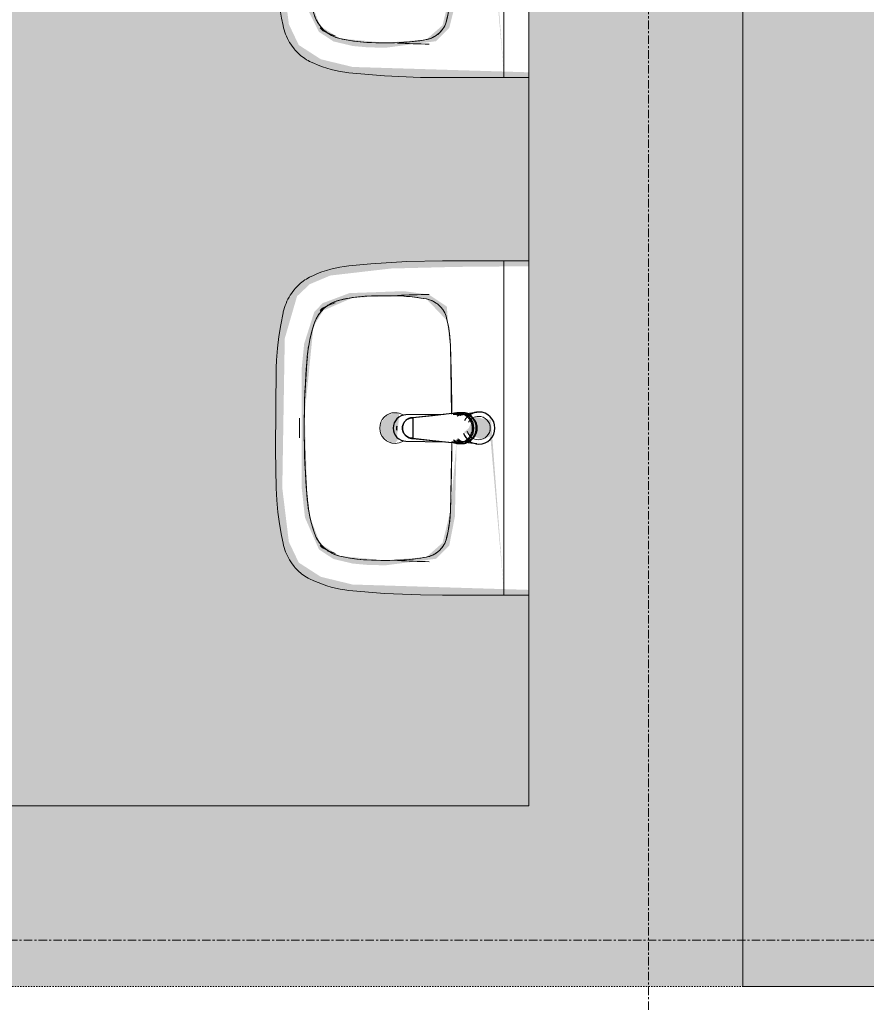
# Model space of a CAD drawing. Header units: millimetres. Extents: x 12177 to 91867, y 4659 to 113498.
# Tile 14 of 70: x 51492 to 52758, y 43965 to 45437. Entities that reach past the tile are written whole.
import ezdxf

# ---------------------------------------------------------------- set-up
doc = ezdxf.new("R2010")
doc.units = ezdxf.units.MM
doc.linetypes.add('ARC Dash', pattern=[4, 2, -2])
doc.linetypes.add('ARC Grid Line', pattern=[22.225, 12.7, -3.175, 3.175, -3.175])
for name, color, linetype, lineweight in [('A--A2__Ruwbouw', 8, 'Continuous', 9), ('A--AR9__AlgVoorz', 1, 'Continuous', 9), ('A--L$07A__Stramien', 1, 'Continuous', 13), ('A--L22__Binnenwanden', 2, 'Continuous', 9), ('A--L74__VasteSanitaireVoorz', 1, 'Continuous', 9), ('A--LD30__DetailPenMiddel', 3, 'Continuous', 9), ('A--LR9__AlgVoorz', 7, 'Continuous', 9)]:
    doc.layers.add(name, color=color, linetype=linetype, lineweight=lineweight)

# ---------------------------------------------------------------- blocks, each defined once
blk = doc.blocks.new('74_PF_wastafel 50x38_sphinx300_un - 74_PF_wastafel 50x38_sphinx300_un-V13-DO-Begane grond - Nieuwe situatie')
at = {"layer": 'A--L74__VasteSanitaireVoorz'}
for p, q in [((-250, 0), (-250, -37.5)), ((250, -37.5), (250, 0)), ((-250, -37.5), (-250, -129)), ((-250, -37.5), (-241, -37.5)), ((-250, -37.5), (-242, -37.5)), ((-242, -37.5), (242, -37.5)), ((242, -37.5), (250, -37.5)), ((250, -129), (250, -37.5)), ((-124.1, -117.2), (-20.7, -115.6)), ((21.7, -115.1), (124.1, -117.2))]:
    blk.add_line(p, q, dxfattribs=at)
at = {"layer": 'A--L74__VasteSanitaireVoorz', "lineweight": 25}
for p, q in [((-21, -99.7), (-23.8, -77.6)), ((23.8, -77.6), (21, -99.7)), ((-23, -98.5), (-23, -107.4)), ((-23, -98.5), (-21.6, -106)), ((-20, -98.6), (-23, -98.5)), ((-20.7, -113.1), (-21, -99.6)), ((-20.8, -101.2), (-20.6, -113)), ((23, -98.5), (20, -98.6)), ((21, -99.6), (20.6, -114.9)), ((20.6, -114.9), (20.8, -101.2)), ((23, -107.4), (23, -98.5)), ((-21.8, -114.8), (-15.5, -173.4)), ((15.5, -173.4), (21.8, -114.8)), ((-20.5, -126.4), (-19.8, -183.7)), ((19.7, -183.7), (20.4, -126.7)), ((-15.3, -173.4), (0, -173.4)), ((-15.2, -173.4), (15.2, -173.4)), ((0, -173.4), (15.3, -173.4))]:
    blk.add_line(p, q, dxfattribs=at)
at = {"layer": 'A--L74__VasteSanitaireVoorz', "flags": 128}
for points in [[(250, -37.5), (249.7, -37.5), (248.8, -37.5), (247.4, -37.5), (245.5, -37.5), (243.3, -37.5), (241, -37.5)], [(-167.2, -123.7), (-159.8, -121.9), (-152.4, -120.3), (-145, -119.1), (-137.5, -118.1), (-129.9, -117.5), (-124.1, -117.2)], [(124.1, -117.2), (131.7, -117.6), (139.2, -118.3), (146.7, -119.4), (154.2, -120.7), (161.6, -122.3), (167.2, -123.7)], [(-250, -129), (-248.9, -182.6), (-245.7, -236.1), (-242.7, -269.1)], [(-193, -153.2), (-192.7, -151.6), (-192.3, -150.1), (-191.8, -148.6), (-191.3, -147.1), (-190.7, -145.6), (-190.1, -144.1), (-189.4, -142.7), (-188.6, -141.3), (-187.8, -139.9), (-187, -138.6), (-186.1, -137.3), (-185.1, -136), (-184.1, -134.8), (-183, -133.6), (-181.9, -132.5), (-180.8, -131.4), (-179.6, -130.3), (-178.3, -129.3), (-177.1, -128.5)], [(177.1, -128.5), (178.4, -129.4), (179.6, -130.4), (180.8, -131.5), (182, -132.6), (183.1, -133.7), (184.2, -134.9), (185.2, -136.1), (186.1, -137.4), (187, -138.7), (187.9, -140), (188.7, -141.4), (189.4, -142.8), (190.1, -144.2), (190.8, -145.7), (191.3, -147.2), (191.9, -148.7), (192.3, -150.2), (192.7, -151.8), (193, -153.2)], [(242.7, -269.1), (247.2, -215.7), (249.6, -162.1), (250, -129)], [(-197.2, -187.1), (-196.5, -177.3), (-195.4, -167.6), (-193.9, -157.9), (-193, -153.2)], [(193, -153.2), (194.7, -162.8), (196, -172.5), (196.9, -182.3), (197.2, -187.1)], [(-197.2, -242.1), (-197.9, -221.1), (-197.7, -200.1), (-197.2, -187.1)], [(197.2, -187.1), (197.9, -208), (197.7, -229), (197.2, -242.1)], [(-191.5, -282.5), (-193.4, -273.3), (-195, -264.1), (-196.2, -254.8), (-197, -245.4), (-197.2, -242.1)], [(197.2, -242.1), (196.5, -251.4), (195.4, -260.7), (194, -270), (192.2, -279.2), (191.5, -282.5)], [(-242.7, -269.1), (-241.8, -276), (-240.7, -282.8), (-239.3, -289.5), (-237.6, -296.2), (-235.7, -302.8), (-233.4, -309.4), (-231, -315.8), (-228.3, -322.2), (-225.6, -327.8)], [(225.6, -327.8), (228.5, -321.6), (231.2, -315.2), (233.7, -308.8), (235.8, -302.2), (237.8, -295.6), (239.4, -288.9), (240.8, -282.1), (241.9, -275.3), (242.7, -269.1)], [(-157.2, -320.6), (-159.2, -319.8), (-161.1, -319), (-163.1, -318.1), (-164.9, -317.2), (-166.8, -316.1), (-168.6, -315), (-170.3, -313.9), (-172, -312.6), (-173.7, -311.3), (-175.3, -309.9), (-176.8, -308.5), (-178.3, -307), (-179.8, -305.4), (-181.1, -303.8), (-182.4, -302.1), (-183.6, -300.4), (-184.8, -298.6), (-185.9, -296.8), (-186.9, -295), (-187.8, -293.1), (-188.7, -291.1), (-189.5, -289.2), (-190.2, -287.2), (-190.8, -285.2), (-191.3, -283.1), (-191.5, -282.5)], [(191.5, -282.5), (191, -284.5), (190.4, -286.6), (189.7, -288.6), (188.9, -290.5), (188.1, -292.5), (187.2, -294.4), (186.2, -296.2), (185.1, -298.1), (184, -299.9), (182.8, -301.6), (181.5, -303.3), (180.2, -304.9), (178.8, -306.5), (177.3, -308), (175.8, -309.5), (174.2, -310.9), (172.6, -312.2), (170.9, -313.5), (169.1, -314.7), (167.3, -315.8), (165.5, -316.9), (163.6, -317.8), (161.7, -318.8), (159.8, -319.6), (157.8, -320.3), (157.2, -320.6)], [(-106.8, -331.3), (-115.2, -330.4), (-123.6, -329.1), (-131.9, -327.5), (-140.1, -325.6), (-148.3, -323.4), (-156.3, -320.8), (-157.2, -320.6)], [(157.2, -320.6), (149.1, -323.2), (141, -325.4), (132.8, -327.4), (124.5, -329), (116.1, -330.2), (107.7, -331.2), (106.8, -331.3)], [(-225.6, -327.8), (-224.3, -330.3), (-222.9, -332.7), (-221.5, -335), (-219.9, -337.3), (-218.3, -339.5), (-216.5, -341.6), (-214.7, -343.7), (-212.8, -345.7), (-210.8, -347.6), (-208.8, -349.5), (-206.8, -351.1)], [(106.8, -331.3), (57.9, -334.6), (8.9, -335.9), (-40, -335.3), (-89, -332.7), (-106.8, -331.3)], [(206.8, -351.1), (209, -349.3), (211, -347.5), (213, -345.5), (214.9, -343.5), (216.7, -341.5), (218.4, -339.3), (220, -337.1), (221.6, -334.8), (223.1, -332.5), (224.4, -330.1), (225.6, -327.8)], [(-206.8, -351.1), (-204.1, -353.1), (-201.4, -355.1), (-198.5, -356.9), (-195.6, -358.6), (-192.6, -360.2), (-189.6, -361.7), (-186.5, -363.1), (-183.3, -364.3), (-180.1, -365.4), (-176.9, -366.4), (-173.6, -367.3), (-172.1, -367.6)], [(172.1, -367.6), (175.4, -366.8), (178.6, -365.9), (181.9, -364.8), (185, -363.7), (188.2, -362.4), (191.2, -360.9), (194.2, -359.4), (197.2, -357.7), (200.1, -355.9), (202.9, -354), (205.6, -352), (206.8, -351.1)], [(-172.1, -367.6), (-154.6, -371.1), (-137, -373.8), (-119.3, -375.9), (-101.5, -377.2), (-90, -377.7)], [(90, -377.7), (107.8, -376.8), (125.6, -375.2), (143.2, -372.9), (160.8, -369.9), (172.1, -367.6)], [(-90, -377.7), (32.9, -378.8), (90, -377.7)]]:
    blk.add_lwpolyline(points, dxfattribs=at)
at = {"layer": 'A--L74__VasteSanitaireVoorz', "lineweight": 25, "flags": 128}
for points in [[(17.5, -112.5), (21.6, -106), (23, -98.5)], [(-21.7, -114.9), (-18.5, -144.2), (-15.2, -173.4)], [(-19.6, -103.8), (-19.3, -104.6), (-19, -105.3), (-18.6, -106.1)], [(15.2, -173.4), (18.5, -144.2), (21.7, -114.9)], [(17.7, -107.9), (18.1, -107.2), (18.5, -106.4), (18.8, -105.7), (19.1, -104.9), (19.4, -104.1), (19.6, -103.8)], [(-15.5, -173.4), (-15.5, -174.1), (-15.5, -174.7), (-15.4, -175.3), (-15.3, -175.9), (-15.2, -176.5), (-15.1, -177.1), (-14.9, -177.7), (-14.8, -178.3), (-14.5, -178.9), (-14.3, -179.5), (-14.1, -180.1), (-13.8, -180.6), (-13.5, -181.2), (-13.2, -181.7), (-12.8, -182.2), (-12.5, -182.7), (-12.1, -183.2), (-11.7, -183.7), (-11.3, -184.1), (-10.8, -184.6), (-10.4, -185), (-9.9, -185.4), (-9.4, -185.8), (-8.9, -186.2), (-8.4, -186.5), (-7.9, -186.8), (-7.3, -187.1), (-6.8, -187.4), (-6.2, -187.7), (-5.6, -187.9), (-5, -188.1), (-4.5, -188.3), (-3.9, -188.5), (-3.3, -188.6), (-2.6, -188.8), (-2, -188.8), (-1.4, -188.9), (-0.8, -189), (-0.2, -189), (0.5, -189), (1.1, -188.9), (1.7, -188.9), (2.3, -188.8), (2.9, -188.7), (3.5, -188.6), (4.1, -188.4), (4.7, -188.2), (5.3, -188), (5.9, -187.8), (6.5, -187.6), (7, -187.3), (7.6, -187), (8.1, -186.7), (8.6, -186.4), (9.1, -186), (9.6, -185.6), (10.1, -185.2), (10.6, -184.8), (11, -184.4), (11.5, -183.9), (11.9, -183.5), (12.3, -183), (12.6, -182.5), (13, -182), (13.3, -181.4), (13.6, -180.9), (13.9, -180.4), (14.2, -179.8), (14.4, -179.2), (14.6, -178.6), (14.8, -178.1), (15, -177.5), (15.2, -176.9), (15.3, -176.2), (15.4, -175.6), (15.5, -175), (15.5, -174.4), (15.5, -173.8), (15.5, -173.4)]]:
    blk.add_lwpolyline(points, dxfattribs=at)
at = {"layer": 'A--L74__VasteSanitaireVoorz', "lineweight": 25}
for start, end in [(0, 180), (180, 243.6372), (288, 0)]:
    blk.add_arc((0, -74.6), 24, start, end, dxfattribs=at)
at = {"layer": 'A--L74__VasteSanitaireVoorz'}
for centre, radius, start, end in [((0, -75), 17.5, 0, 180), ((0, -75), 17.5, 75, 105), ((0, -75), 17.5, 180, 240), ((0, -75), 17.5, 285, 0), ((0, -75), 17.5, 285, 300), ((-117.5, -306.2), 189.1, 92.0128, 105.2254), ((0, -3649.7), 3534.7, 90.3412, 92.0128), ((0, -3649.7), 3534.7, 87.9872, 89.6485), ((117.5, -306.2), 189.1, 74.7746, 87.9872), ((-154, -160.8), 39.8, 125.6177, 169.0021), ((-159, -153.8), 31.2, 105.2254, 125.6177), ((159, -153.8), 31.2, 54.3823, 74.7746), ((154, -160.8), 39.8, 10.9979, 54.3823), ((1090.6, -129), 1290.6, 180.891, 183), ((47.1, -199.9), 244.6, 169.0021, 176.9979), ((-47.1, -199.9), 244.6, 3.0021, 10.9979), ((-1090.6, -129), 1290.6, 357, 359.109), ((327.2, -214.6), 525.1, 176.9979, 183.0021), ((0, -200), 23, 150, 180), ((0, -200), 23, 360, 30), ((-327.2, -214.6), 525.1, 356.9979, 3.0021), ((0, -200), 23, 180, 0), ((36.8, -229.8), 234.3, 183.0021, 192.9979), ((-36.8, -229.8), 234.3, 347.0021, 356.9979), ((-140, -270.6), 52.8, 192.9979, 251.0021), ((-71, -251.1), 122.6, 198.2459, 206.4169), ((140, -270.6), 52.8, 288.9979, 347.0021), ((71, -251.1), 122.6, 333.5831, 341.7541), ((-163.9, -297.2), 18.9, 206.4169, 231.4261), ((163.9, -297.2), 18.9, 308.5739, 333.5831), ((-88.4, -120.6), 211.5, 251.0021, 264.9979), ((88.4, -120.6), 211.5, 275.0021, 288.9979), ((0, 889), 1224.9, 264.9979, 275.0021), ((0, 2695.4), 3038.4, 269.7219, 270.2781)]:
    blk.add_arc(centre, radius, start, end, dxfattribs=at)
at = {"layer": 'A--L74__VasteSanitaireVoorz', "lineweight": 25}
for centre, major_axis, ratio, start_param, end_param in [((0, -97.9), (20.5, 0), 0.967332, 1.570796, 3.665191), ((0, -99.6), (20.1, 0), 0.870402, 1.570796, 3.08442), ((0, -97.9), (20.5, 0), 0.967332, 5.759587, 7.853982), ((0, -99.6), (20.1, 0), 0.870402, 0.057173, 1.570796), ((0, -98.5), (20, 0), 0.97026, 3.144451, 3.592433), ((0, -98.5), (20, 0), 0.97026, 5.832345, 6.280327), ((0, -183.7), (19.7, 0), 0.967332, 3.141593, 6.283185), ((0, -186.6), (11.5, 0), 0.973197, 4.45059, 4.974188)]:
    blk.add_ellipse(centre, major_axis=major_axis, ratio=ratio, start_param=start_param, end_param=end_param, dxfattribs=at)
for points, knots in [([(23, -98.5), (23, -95.5), (21.9, -91.3), (18.8, -86.9), (16.7, -84.7), (14.8, -83.2), (12.8, -81.9), (10, -80.4), (5.9, -79.1), (1.9, -78.5), (-1.5, -78.6), (-4.5, -78.9), (-7.9, -79.7), (-11.6, -81.1), (-14.8, -83.2), (-17.7, -85.6), (-20, -88.5), (-21.7, -91.7), (-22.7, -95), (-23, -97.3), (-23, -98.5)], [-1, -1, -1, -1, -0.861111, -0.791667, -0.756944, -0.722222, -0.6875, -0.652778, -0.583333, -0.513889, -0.479167, -0.444444, -0.388889, -0.333333, -0.277778, -0.222222, -0.166667, -0.111111, -0.055556, 0, 0, 0, 0]), ([(-23, -107.4), (-23, -104), (-21.9, -99.2), (-18.8, -94), (-16.6, -91.6), (-14.8, -89.9), (-12.8, -88.3), (-9.9, -86.7), (-5.9, -85.2), (-1.9, -84.5), (1.5, -84.6), (4.5, -84.9), (7.9, -85.8), (11.5, -87.5), (14.8, -89.8), (17.7, -92.6), (20, -95.9), (21.7, -99.6), (22.7, -103.3), (23, -106), (23, -107.4)], [-1, -1, -1, -1, -0.861111, -0.791667, -0.756944, -0.722222, -0.6875, -0.652778, -0.583333, -0.513889, -0.479167, -0.444444, -0.388889, -0.333333, -0.277778, -0.222222, -0.166667, -0.111111, -0.055556, 0, 0, 0, 0]), ([(-21.2, -97.3), (-21.1, -94.2), (-20.1, -90), (-17.2, -85.6), (-15.2, -83.5), (-13.5, -82), (-11.6, -80.7), (-9, -79.3), (-5.4, -78), (-1.7, -77.4), (1.4, -77.5), (4.1, -77.7), (7.2, -78.5), (10.5, -80), (13.5, -81.9), (16.1, -84.3), (18.3, -87.2), (19.9, -90.4), (20.9, -93.7), (21.1, -96), (21.2, -97.3)], [-1, -1, -1, -1, -0.861111, -0.791667, -0.756944, -0.722222, -0.6875, -0.652778, -0.583333, -0.513889, -0.479167, -0.444444, -0.388889, -0.333333, -0.277778, -0.222222, -0.166667, -0.111111, -0.055556, 0, 0, 0, 0]), ([(-18.6, -103.3), (-18.7, -103.1), (-19.1, -102.7), (-19.5, -102.1), (-19.8, -101.5), (-20.1, -101), (-20.4, -100.5), (-20.6, -100), (-20.8, -99.6), (-20.9, -99.5)], [0.7142857, 0.7142857, 0.7142857, 0.7142857, 0.75, 0.7857143, 0.8214286, 0.8571429, 0.8928571, 0.9285714, 1, 1, 1, 1]), ([(20.8, -99.5), (20.8, -99.7), (20.6, -100), (20.4, -100.5), (20.1, -101), (19.8, -101.5), (19.5, -102.1), (19.1, -102.7), (18.8, -103.1), (18.5, -103.5), (18.1, -104), (17.4, -104.7), (16.7, -105.3), (16.3, -105.7)], [0, 0, 0, 0, 0.0714286, 0.1071429, 0.1428571, 0.1785714, 0.2142857, 0.25, 0.2678571, 0.2857143, 0.3214286, 0.3571429, 0.4285714, 0.4285714, 0.4285714, 0.4285714]), ([(15.3, -173.4), (15.3, -175.8), (14.6, -179), (12.6, -182.5), (11.1, -184.1), (9.9, -185.3), (8.5, -186.3), (6.7, -187.5), (4, -188.5), (0.7, -189), (-2.5, -188.8), (-5.3, -188), (-7.7, -186.9), (-9.9, -185.3), (-11.8, -183.4), (-13.4, -181.2), (-14.5, -178.7), (-15.1, -176.2), (-15.3, -174.4), (-15.3, -173.4)], [-1, -1, -1, -1, -0.861111, -0.791667, -0.756944, -0.722222, -0.6875, -0.652778, -0.583333, -0.513889, -0.444444, -0.388889, -0.333333, -0.277778, -0.222222, -0.166667, -0.111111, -0.055556, 0, 0, 0, 0])]:
    blk.add_open_spline(points, degree=3, knots=knots, dxfattribs=at)
for points in [[(-20.8, -101.2), (-20.9, -100.5), (-21.1, -99.2), (-21.2, -97.9), (-21.2, -97.3)], [(-20.9, -99.5), (-21, -99.3), (-21, -99.4), (-20.9, -100.4), (-20.8, -101.2)], [(21.2, -97.3), (21.2, -97.9), (21.1, -99.2), (20.9, -100.5), (20.8, -101.2)], [(20.8, -101.2), (20.9, -100.5), (21, -99.5), (21, -99.3), (20.8, -99.5)], [(-21.7, -114.9), (-22.2, -113.7), (-22.8, -111.2), (-23, -108.7), (-23, -107.4)], [(23, -107.4), (23, -108.7), (22.8, -111.2), (22.2, -113.7), (21.7, -114.9)]]:
    blk.add_open_spline(points, degree=3, dxfattribs=at)
at = {"layer": 'A--L74__VasteSanitaireVoorz'}
for points in [[(76, -115.8), (76, -115.8), (75.5, -115.8), (73.6, -115.8), (70.6, -115.7), (66.9, -115.6), (63.1, -115.6), (59.4, -115.5), (56.4, -115.5), (54.5, -115.4), (54, -115.4), (54, -115.4)], [(54, -115.4), (54, -115.4), (54.5, -115.4), (56.4, -115.5), (59.4, -115.5), (63.1, -115.6), (66.9, -115.6), (70.6, -115.7), (73.6, -115.8), (75.5, -115.8), (76, -115.8), (76, -115.8)]]:
    blk.add_open_spline(points, degree=3, dxfattribs=at)
blk = doc.blocks.new('74_PF_wastafel 50x38_sphinx300_un - 74_PF_wastafel 50x38_sphinx300_un-V14-DO-Begane grond - Nieuwe situatie')
at = {"layer": 'A--L74__VasteSanitaireVoorz'}
for p, q in [((-250, 0), (-250, -37.5)), ((250, -37.5), (250, 0)), ((-250, -37.5), (-250, -129)), ((-250, -37.5), (-241, -37.5)), ((-250, -37.5), (-242, -37.5)), ((-242, -37.5), (242, -37.5)), ((242, -37.5), (250, -37.5)), ((250, -129), (250, -37.5)), ((-124.1, -117.2), (-20.7, -115.6)), ((21.7, -115.1), (124.1, -117.2))]:
    blk.add_line(p, q, dxfattribs=at)
at = {"layer": 'A--L74__VasteSanitaireVoorz', "lineweight": 25}
for p, q in [((-21, -99.7), (-23.8, -77.6)), ((23.8, -77.6), (21, -99.7)), ((-23, -98.5), (-23, -107.4)), ((-23, -98.5), (-21.6, -106)), ((-20, -98.6), (-23, -98.5)), ((-20.7, -113.1), (-21, -99.6)), ((-20.8, -101.2), (-20.6, -113)), ((23, -98.5), (20, -98.6)), ((21, -99.6), (20.6, -114.9)), ((20.6, -114.9), (20.8, -101.2)), ((23, -107.4), (23, -98.5)), ((-21.8, -114.8), (-15.5, -173.4)), ((15.5, -173.4), (21.8, -114.8)), ((-20.5, -126.4), (-19.8, -183.7)), ((19.7, -183.7), (20.4, -126.7)), ((-15.3, -173.4), (0, -173.4)), ((-15.2, -173.4), (15.2, -173.4)), ((0, -173.4), (15.3, -173.4))]:
    blk.add_line(p, q, dxfattribs=at)
at = {"layer": 'A--L74__VasteSanitaireVoorz', "flags": 128}
for points in [[(250, -37.5), (249.7, -37.5), (248.8, -37.5), (247.4, -37.5), (245.5, -37.5), (243.3, -37.5), (241, -37.5)], [(-167.2, -123.7), (-159.8, -121.9), (-152.4, -120.3), (-145, -119.1), (-137.5, -118.1), (-129.9, -117.5), (-124.1, -117.2)], [(124.1, -117.2), (131.7, -117.6), (139.2, -118.3), (146.7, -119.4), (154.2, -120.7), (161.6, -122.3), (167.2, -123.7)], [(-250, -129), (-248.9, -182.6), (-245.7, -236.1), (-242.7, -269.1)], [(-193, -153.2), (-192.7, -151.6), (-192.3, -150.1), (-191.8, -148.6), (-191.3, -147.1), (-190.7, -145.6), (-190.1, -144.1), (-189.4, -142.7), (-188.6, -141.3), (-187.8, -139.9), (-187, -138.6), (-186.1, -137.3), (-185.1, -136), (-184.1, -134.8), (-183, -133.6), (-181.9, -132.5), (-180.8, -131.4), (-179.6, -130.3), (-178.3, -129.3), (-177.1, -128.5)], [(177.1, -128.5), (178.4, -129.4), (179.6, -130.4), (180.8, -131.5), (182, -132.6), (183.1, -133.7), (184.2, -134.9), (185.2, -136.1), (186.1, -137.4), (187, -138.7), (187.9, -140), (188.7, -141.4), (189.4, -142.8), (190.1, -144.2), (190.8, -145.7), (191.3, -147.2), (191.9, -148.7), (192.3, -150.2), (192.7, -151.8), (193, -153.2)], [(242.7, -269.1), (247.2, -215.7), (249.6, -162.1), (250, -129)], [(-197.2, -187.1), (-196.5, -177.3), (-195.4, -167.6), (-193.9, -157.9), (-193, -153.2)], [(193, -153.2), (194.7, -162.8), (196, -172.5), (196.9, -182.3), (197.2, -187.1)], [(-197.2, -242.1), (-197.9, -221.1), (-197.7, -200.1), (-197.2, -187.1)], [(197.2, -187.1), (197.9, -208), (197.7, -229), (197.2, -242.1)], [(-191.5, -282.5), (-193.4, -273.3), (-195, -264.1), (-196.2, -254.8), (-197, -245.4), (-197.2, -242.1)], [(197.2, -242.1), (196.5, -251.4), (195.4, -260.7), (194, -270), (192.2, -279.2), (191.5, -282.5)], [(-242.7, -269.1), (-241.8, -276), (-240.7, -282.8), (-239.3, -289.5), (-237.6, -296.2), (-235.7, -302.8), (-233.4, -309.4), (-231, -315.8), (-228.3, -322.2), (-225.6, -327.8)], [(225.6, -327.8), (228.5, -321.6), (231.2, -315.2), (233.7, -308.8), (235.8, -302.2), (237.8, -295.6), (239.4, -288.9), (240.8, -282.1), (241.9, -275.3), (242.7, -269.1)], [(-157.2, -320.6), (-159.2, -319.8), (-161.1, -319), (-163.1, -318.1), (-164.9, -317.2), (-166.8, -316.1), (-168.6, -315), (-170.3, -313.9), (-172, -312.6), (-173.7, -311.3), (-175.3, -309.9), (-176.8, -308.5), (-178.3, -307), (-179.8, -305.4), (-181.1, -303.8), (-182.4, -302.1), (-183.6, -300.4), (-184.8, -298.6), (-185.9, -296.8), (-186.9, -295), (-187.8, -293.1), (-188.7, -291.1), (-189.5, -289.2), (-190.2, -287.2), (-190.8, -285.2), (-191.3, -283.1), (-191.5, -282.5)], [(191.5, -282.5), (191, -284.5), (190.4, -286.6), (189.7, -288.6), (188.9, -290.5), (188.1, -292.5), (187.2, -294.4), (186.2, -296.2), (185.1, -298.1), (184, -299.9), (182.8, -301.6), (181.5, -303.3), (180.2, -304.9), (178.8, -306.5), (177.3, -308), (175.8, -309.5), (174.2, -310.9), (172.6, -312.2), (170.9, -313.5), (169.1, -314.7), (167.3, -315.8), (165.5, -316.9), (163.6, -317.8), (161.7, -318.8), (159.8, -319.6), (157.8, -320.3), (157.2, -320.6)], [(-106.8, -331.3), (-115.2, -330.4), (-123.6, -329.1), (-131.9, -327.5), (-140.1, -325.6), (-148.3, -323.4), (-156.3, -320.8), (-157.2, -320.6)], [(157.2, -320.6), (149.1, -323.2), (141, -325.4), (132.8, -327.4), (124.5, -329), (116.1, -330.2), (107.7, -331.2), (106.8, -331.3)], [(-225.6, -327.8), (-224.3, -330.3), (-222.9, -332.7), (-221.5, -335), (-219.9, -337.3), (-218.3, -339.5), (-216.5, -341.6), (-214.7, -343.7), (-212.8, -345.7), (-210.8, -347.6), (-208.8, -349.5), (-206.8, -351.1)], [(106.8, -331.3), (57.9, -334.6), (8.9, -335.9), (-40, -335.3), (-89, -332.7), (-106.8, -331.3)], [(206.8, -351.1), (209, -349.3), (211, -347.5), (213, -345.5), (214.9, -343.5), (216.7, -341.5), (218.4, -339.3), (220, -337.1), (221.6, -334.8), (223.1, -332.5), (224.4, -330.1), (225.6, -327.8)], [(-206.8, -351.1), (-204.1, -353.1), (-201.4, -355.1), (-198.5, -356.9), (-195.6, -358.6), (-192.6, -360.2), (-189.6, -361.7), (-186.5, -363.1), (-183.3, -364.3), (-180.1, -365.4), (-176.9, -366.4), (-173.6, -367.3), (-172.1, -367.6)], [(172.1, -367.6), (175.4, -366.8), (178.6, -365.9), (181.9, -364.8), (185, -363.7), (188.2, -362.4), (191.2, -360.9), (194.2, -359.4), (197.2, -357.7), (200.1, -355.9), (202.9, -354), (205.6, -352), (206.8, -351.1)], [(-172.1, -367.6), (-154.6, -371.1), (-137, -373.8), (-119.3, -375.9), (-101.5, -377.2), (-90, -377.7)], [(90, -377.7), (107.8, -376.8), (125.6, -375.2), (143.2, -372.9), (160.8, -369.9), (172.1, -367.6)], [(-90, -377.7), (32.9, -378.8), (90, -377.7)]]:
    blk.add_lwpolyline(points, dxfattribs=at)
at = {"layer": 'A--L74__VasteSanitaireVoorz', "lineweight": 25, "flags": 128}
for points in [[(17.5, -112.5), (21.6, -106), (23, -98.5)], [(-21.7, -114.9), (-18.5, -144.2), (-15.2, -173.4)], [(-19.6, -103.8), (-19.3, -104.6), (-19, -105.3), (-18.6, -106.1)], [(15.2, -173.4), (18.5, -144.2), (21.7, -114.9)], [(17.7, -107.9), (18.1, -107.2), (18.5, -106.4), (18.8, -105.7), (19.1, -104.9), (19.4, -104.1), (19.6, -103.8)], [(-15.5, -173.4), (-15.5, -174.1), (-15.5, -174.7), (-15.4, -175.3), (-15.3, -175.9), (-15.2, -176.5), (-15.1, -177.1), (-14.9, -177.7), (-14.8, -178.3), (-14.5, -178.9), (-14.3, -179.5), (-14.1, -180.1), (-13.8, -180.6), (-13.5, -181.2), (-13.2, -181.7), (-12.8, -182.2), (-12.5, -182.7), (-12.1, -183.2), (-11.7, -183.7), (-11.3, -184.1), (-10.8, -184.6), (-10.4, -185), (-9.9, -185.4), (-9.4, -185.8), (-8.9, -186.2), (-8.4, -186.5), (-7.9, -186.8), (-7.3, -187.1), (-6.8, -187.4), (-6.2, -187.7), (-5.6, -187.9), (-5, -188.1), (-4.5, -188.3), (-3.9, -188.5), (-3.3, -188.6), (-2.6, -188.8), (-2, -188.8), (-1.4, -188.9), (-0.8, -189), (-0.2, -189), (0.5, -189), (1.1, -188.9), (1.7, -188.9), (2.3, -188.8), (2.9, -188.7), (3.5, -188.6), (4.1, -188.4), (4.7, -188.2), (5.3, -188), (5.9, -187.8), (6.5, -187.6), (7, -187.3), (7.6, -187), (8.1, -186.7), (8.6, -186.4), (9.1, -186), (9.6, -185.6), (10.1, -185.2), (10.6, -184.8), (11, -184.4), (11.5, -183.9), (11.9, -183.5), (12.3, -183), (12.6, -182.5), (13, -182), (13.3, -181.4), (13.6, -180.9), (13.9, -180.4), (14.2, -179.8), (14.4, -179.2), (14.6, -178.6), (14.8, -178.1), (15, -177.5), (15.2, -176.9), (15.3, -176.2), (15.4, -175.6), (15.5, -175), (15.5, -174.4), (15.5, -173.8), (15.5, -173.4)]]:
    blk.add_lwpolyline(points, dxfattribs=at)
at = {"layer": 'A--L74__VasteSanitaireVoorz', "lineweight": 25}
for start, end in [(0, 180), (180, 243.6372), (288, 0)]:
    blk.add_arc((0, -74.6), 24, start, end, dxfattribs=at)
at = {"layer": 'A--L74__VasteSanitaireVoorz'}
for centre, radius, start, end in [((0, -75), 17.5, 0, 180), ((0, -75), 17.5, 75, 105), ((0, -75), 17.5, 180, 240), ((0, -75), 17.5, 285, 0), ((0, -75), 17.5, 285, 300), ((-117.5, -306.2), 189.1, 92.0128, 105.2254), ((0, -3649.7), 3534.7, 90.3412, 92.0128), ((0, -3649.7), 3534.7, 87.9872, 89.6485), ((117.5, -306.2), 189.1, 74.7746, 87.9872), ((-154, -160.8), 39.8, 125.6177, 169.0021), ((-159, -153.8), 31.2, 105.2254, 125.6177), ((159, -153.8), 31.2, 54.3823, 74.7746), ((154, -160.8), 39.8, 10.9979, 54.3823), ((1090.6, -129), 1290.6, 180.891, 183), ((47.1, -199.9), 244.6, 169.0021, 176.9979), ((-47.1, -199.9), 244.6, 3.0021, 10.9979), ((-1090.6, -129), 1290.6, 357, 359.109), ((327.2, -214.6), 525.1, 176.9979, 183.0021), ((0, -200), 23, 150, 180), ((0, -200), 23, 360, 30), ((-327.2, -214.6), 525.1, 356.9979, 3.0021), ((0, -200), 23, 180, 0), ((36.8, -229.8), 234.3, 183.0021, 192.9979), ((-36.8, -229.8), 234.3, 347.0021, 356.9979), ((-140, -270.6), 52.8, 192.9979, 251.0021), ((-71, -251.1), 122.6, 198.2459, 206.4169), ((140, -270.6), 52.8, 288.9979, 347.0021), ((71, -251.1), 122.6, 333.5831, 341.7541), ((-163.9, -297.2), 18.9, 206.4169, 231.4261), ((163.9, -297.2), 18.9, 308.5739, 333.5831), ((-88.4, -120.6), 211.5, 251.0021, 264.9979), ((88.4, -120.6), 211.5, 275.0021, 288.9979), ((0, 889), 1224.9, 264.9979, 275.0021), ((0, 2695.4), 3038.4, 269.7219, 270.2781)]:
    blk.add_arc(centre, radius, start, end, dxfattribs=at)
at = {"layer": 'A--L74__VasteSanitaireVoorz', "lineweight": 25}
for centre, major_axis, ratio, start_param, end_param in [((0, -97.9), (20.5, 0), 0.967332, 1.570796, 3.665191), ((0, -99.6), (20.1, 0), 0.870402, 1.570796, 3.08442), ((0, -97.9), (20.5, 0), 0.967332, 5.759587, 7.853982), ((0, -99.6), (20.1, 0), 0.870402, 0.057173, 1.570796), ((0, -98.5), (20, 0), 0.97026, 3.144451, 3.592433), ((0, -98.5), (20, 0), 0.97026, 5.832345, 6.280327), ((0, -183.7), (19.7, 0), 0.967332, 3.141593, 6.283185), ((0, -186.6), (11.5, 0), 0.973197, 4.45059, 4.974188)]:
    blk.add_ellipse(centre, major_axis=major_axis, ratio=ratio, start_param=start_param, end_param=end_param, dxfattribs=at)
for points, knots in [([(23, -98.5), (23, -95.5), (21.9, -91.3), (18.8, -86.9), (16.7, -84.7), (14.8, -83.2), (12.8, -81.9), (10, -80.4), (5.9, -79.1), (1.9, -78.5), (-1.5, -78.6), (-4.5, -78.9), (-7.9, -79.7), (-11.6, -81.1), (-14.8, -83.2), (-17.7, -85.6), (-20, -88.5), (-21.7, -91.7), (-22.7, -95), (-23, -97.3), (-23, -98.5)], [-1, -1, -1, -1, -0.861111, -0.791667, -0.756944, -0.722222, -0.6875, -0.652778, -0.583333, -0.513889, -0.479167, -0.444444, -0.388889, -0.333333, -0.277778, -0.222222, -0.166667, -0.111111, -0.055556, 0, 0, 0, 0]), ([(-23, -107.4), (-23, -104), (-21.9, -99.2), (-18.8, -94), (-16.6, -91.6), (-14.8, -89.9), (-12.8, -88.3), (-9.9, -86.7), (-5.9, -85.2), (-1.9, -84.5), (1.5, -84.6), (4.5, -84.9), (7.9, -85.8), (11.5, -87.5), (14.8, -89.8), (17.7, -92.6), (20, -95.9), (21.7, -99.6), (22.7, -103.3), (23, -106), (23, -107.4)], [-1, -1, -1, -1, -0.861111, -0.791667, -0.756944, -0.722222, -0.6875, -0.652778, -0.583333, -0.513889, -0.479167, -0.444444, -0.388889, -0.333333, -0.277778, -0.222222, -0.166667, -0.111111, -0.055556, 0, 0, 0, 0]), ([(-21.2, -97.3), (-21.1, -94.2), (-20.1, -90), (-17.2, -85.6), (-15.2, -83.5), (-13.5, -82), (-11.6, -80.7), (-9, -79.3), (-5.4, -78), (-1.7, -77.4), (1.4, -77.5), (4.1, -77.7), (7.2, -78.5), (10.5, -80), (13.5, -81.9), (16.1, -84.3), (18.3, -87.2), (19.9, -90.4), (20.9, -93.7), (21.1, -96), (21.2, -97.3)], [-1, -1, -1, -1, -0.861111, -0.791667, -0.756944, -0.722222, -0.6875, -0.652778, -0.583333, -0.513889, -0.479167, -0.444444, -0.388889, -0.333333, -0.277778, -0.222222, -0.166667, -0.111111, -0.055556, 0, 0, 0, 0]), ([(-18.6, -103.3), (-18.7, -103.1), (-19.1, -102.7), (-19.5, -102.1), (-19.8, -101.5), (-20.1, -101), (-20.4, -100.5), (-20.6, -100), (-20.8, -99.6), (-20.9, -99.5)], [0.7142857, 0.7142857, 0.7142857, 0.7142857, 0.75, 0.7857143, 0.8214286, 0.8571429, 0.8928571, 0.9285714, 1, 1, 1, 1]), ([(20.8, -99.5), (20.8, -99.7), (20.6, -100), (20.4, -100.5), (20.1, -101), (19.8, -101.5), (19.5, -102.1), (19.1, -102.7), (18.8, -103.1), (18.5, -103.5), (18.1, -104), (17.4, -104.7), (16.7, -105.3), (16.3, -105.7)], [0, 0, 0, 0, 0.0714286, 0.1071429, 0.1428571, 0.1785714, 0.2142857, 0.25, 0.2678571, 0.2857143, 0.3214286, 0.3571429, 0.4285714, 0.4285714, 0.4285714, 0.4285714]), ([(15.3, -173.4), (15.3, -175.8), (14.6, -179), (12.6, -182.5), (11.1, -184.1), (9.9, -185.3), (8.5, -186.3), (6.7, -187.5), (4, -188.5), (0.7, -189), (-2.5, -188.8), (-5.3, -188), (-7.7, -186.9), (-9.9, -185.3), (-11.8, -183.4), (-13.4, -181.2), (-14.5, -178.7), (-15.1, -176.2), (-15.3, -174.4), (-15.3, -173.4)], [-1, -1, -1, -1, -0.861111, -0.791667, -0.756944, -0.722222, -0.6875, -0.652778, -0.583333, -0.513889, -0.444444, -0.388889, -0.333333, -0.277778, -0.222222, -0.166667, -0.111111, -0.055556, 0, 0, 0, 0])]:
    blk.add_open_spline(points, degree=3, knots=knots, dxfattribs=at)
for points in [[(-20.8, -101.2), (-20.9, -100.5), (-21.1, -99.2), (-21.2, -97.9), (-21.2, -97.3)], [(-20.9, -99.5), (-21, -99.3), (-21, -99.4), (-20.9, -100.4), (-20.8, -101.2)], [(21.2, -97.3), (21.2, -97.9), (21.1, -99.2), (20.9, -100.5), (20.8, -101.2)], [(20.8, -101.2), (20.9, -100.5), (21, -99.5), (21, -99.3), (20.8, -99.5)], [(-21.7, -114.9), (-22.2, -113.7), (-22.8, -111.2), (-23, -108.7), (-23, -107.4)], [(23, -107.4), (23, -108.7), (22.8, -111.2), (22.2, -113.7), (21.7, -114.9)]]:
    blk.add_open_spline(points, degree=3, dxfattribs=at)
at = {"layer": 'A--L74__VasteSanitaireVoorz'}
for points in [[(76, -115.8), (76, -115.8), (75.5, -115.8), (73.6, -115.8), (70.6, -115.7), (66.9, -115.6), (63.1, -115.6), (59.4, -115.5), (56.4, -115.5), (54.5, -115.4), (54, -115.4), (54, -115.4)], [(54, -115.4), (54, -115.4), (54.5, -115.4), (56.4, -115.5), (59.4, -115.5), (63.1, -115.6), (66.9, -115.6), (70.6, -115.7), (73.6, -115.8), (75.5, -115.8), (76, -115.8), (76, -115.8)]]:
    blk.add_open_spline(points, degree=3, dxfattribs=at)

msp = doc.modelspace()

# ---------------------------------------------------------------- hatches: boundary and pattern name
at = {"layer": 'A--A2__Ruwbouw'}
msp.add_hatch(color=9, dxfattribs=at).paths.add_polyline_path([(52363.3, 44261.4), (52573.3, 44261.4), (52573.3, 46841.4), (52253.3, 46841.4), (52253.3, 44261.4)])
h = msp.add_hatch(color=9, dxfattribs=at)
h.paths.add_polyline_path([(35664.3, 43991.4), (49125.3, 43991.4), (49125.3, 44261.4), (35664.3, 44261.4), (35664.3, 44156.4)])
h.paths.add_polyline_path([(50425.3, 43991.4), (50425.3, 44261.4), (50025.3, 44261.4), (50025.3, 43991.4)])
h.paths.add_polyline_path([(52363.3, 43991.4), (52573.3, 43991.4), (52573.3, 44261.4), (51325.3, 44261.4), (51325.3, 43991.4), (51647.5, 43991.4)])
at = {"layer": 'A--AR9__AlgVoorz'}
msp.add_hatch(color=7, dxfattribs=at).paths.add_polyline_path([(52573.3, 43991.4), (57853.3, 43991.4), (57853.3, 46748.4), (56370.3, 46748.4), (56370.3, 46798.4), (54495.3, 46798.4), (54495.3, 46748.4), (52573.3, 46748.4), (52573.3, 44125.3)])
h = msp.add_hatch(color=7, dxfattribs=at)
h.paths.add_polyline_path([(51325.3, 44126.4), (51325.3, 44161.4), (51275.3, 44161.4), (51275.3, 44211.4), (50475.3, 44211.4), (50475.3, 44161.4), (50425.3, 44156.4), (50425.3, 44126.4)])
h.paths.add_polyline_path([(52215.8, 44585.4), (52196.8, 44838.8), (52190.6, 44838.8), (52173.7, 44843.3), (52165.9, 44831.9), (52163.7, 44826.4), (52156.2, 44820), (52182.8, 44809.5), (52195.8, 44814.1), (52210.6, 44644.9)])
h.paths.add_polyline_path([(52215.8, 45359.4), (52196.8, 45612.8), (52190.6, 45612.8), (52173.7, 45617.3), (52165.9, 45605.9), (52163.7, 45600.4), (52156.2, 45594), (52182.8, 45583.5), (52195.8, 45588.1), (52210.6, 45418.9)])
h.paths.add_polyline_path([(52114.5, 44261.4), (52253.3, 44261.4), (52253.3, 44584.4), (51989.8, 44592.4), (51942.3, 44603.9), (51909.2, 44625.2), (51894.4, 44656.3), (51884.6, 44736.7), (51888.3, 44960.3), (51906.7, 45023.6), (51925.8, 45041.6), (51956.5, 45054.5), (52047.3, 45065), (52143.6, 45067.4), (52253.3, 45068.4), (52253.3, 45358.4), (51989.8, 45366.4), (51942.3, 45377.9), (51909.2, 45399.2), (51894.4, 45430.3), (51884.6, 45510.7), (51888.3, 45734.3), (51906.7, 45797.6), (51925.8, 45815.6), (51956.5, 45828.5), (52038.7, 45838.4), (52143.6, 45841.4), (52253.3, 45842.4), (52253.3, 46583.4), (50325.3, 46583.4), (50329.9, 44261.4), (52047.3, 44261.4)])
h.paths.add_polyline_path([(52038.7, 44621.1), (52114.5, 44630.9), (52134.4, 44650.9), (52142.8, 44693.9), (52145.4, 44806.7), (52136.1, 44702.3), (52124.3, 44654.7), (52100.1, 44633.4), (52038.7, 44628.6), (51970.8, 44635), (51941.2, 44653.7), (51925.8, 44694.1), (51922, 44719.6), (51918.3, 44848.7), (51931.2, 44978.2), (51945.9, 45002.2), (51990.9, 45021.7), (52066.2, 45023.6), (52100.1, 45019.5), (52130.9, 44987.2), (52136.3, 44939.1), (52130.7, 45008.2), (52103.9, 45026), (52066.6, 45031.1), (51985.1, 45028.2), (51945, 45013.2), (51932.3, 44999.7), (51917.3, 44952.3), (51913.7, 44916.2), (51913.7, 44736.7), (51918.5, 44692.6), (51939.5, 44644.9), (51961.1, 44630.6), (51989.8, 44623.8), (52011.2, 44621.8)])
h.paths.add_polyline_path([(52053.3, 44803.4), (52059.2, 44811.2), (52056.1, 44812.5), (52059.2, 44841.8), (52059.2, 44848.7), (52041.8, 44846.4), (52031, 44832.4), (52033.3, 44814.9), (52047.3, 44804.2)])
h.paths.add_polyline_path([(52038.7, 45395.1), (52114.5, 45404.9), (52134.4, 45424.9), (52141.5, 45453.5), (52145.4, 45580.7), (52136.1, 45476.3), (52124.3, 45428.7), (52100.1, 45407.4), (52038.7, 45402.6), (51970.8, 45409), (51941.2, 45427.7), (51925.8, 45468.1), (51919.7, 45546.9), (51918.3, 45622.7), (51925.8, 45732.8), (51945.9, 45776.2), (51990.9, 45795.7), (52066.2, 45797.6), (52100.1, 45793.5), (52130.9, 45761.2), (52136.3, 45713.1), (52130.7, 45782.2), (52103.9, 45800), (52066.6, 45805.1), (51985.1, 45802.2), (51945, 45787.2), (51932.3, 45773.7), (51917.3, 45726.3), (51913.7, 45690.2), (51913.7, 45510.7), (51922, 45453.9), (51939.5, 45418.9), (51961.1, 45404.6), (51989.8, 45397.8), (52011.2, 45395.8)])
h.paths.add_polyline_path([(52053.3, 45577.4), (52059.2, 45585.2), (52056.1, 45586.5), (52059.2, 45615.8), (52059.2, 45622.7), (52041.8, 45620.4), (52031, 45606.4), (52033.3, 45588.9), (52047.3, 45578.2)])

# ---------------------------------------------------------------- linework, layer by layer
at = {"layer": 'A--L$07A__Stramien', "linetype": 'ARC Grid Line'}
for p, q in [((52432.3, 95686.5), (52432.3, 39742)), ((62423, 44060.4), (17266.9, 44060.4))]:
    msp.add_line(p, q, dxfattribs=at)
at = {"layer": 'A--L22__Binnenwanden', "lineweight": 15}
for p, q in [((52573.3, 43991.4), (52573.3, 53403.5)), ((52253.3, 47833.4), (52253.3, 44261.4)), ((52253.3, 44261.4), (51325.3, 44261.4))]:
    msp.add_line(p, q, dxfattribs=at)
at = {"layer": 'A--LD30__DetailPenMiddel', "linetype": 'ARC Dash'}
msp.add_line((58222.6, 43991.4), (34417.3, 43991.4), dxfattribs=at)
at = {"layer": 'A--LR9__AlgVoorz', "flags": 128}
for points in [[(52573.3, 46748.4), (52573.3, 43991.4), (57853.3, 43991.4), (57853.3, 46748.4)], [(50325.3, 46583.4), (50325.3, 44261.4), (52253.3, 44261.4), (52253.3, 46583.4), (51289.3, 46583.4)]]:
    msp.add_lwpolyline(points, close=True, dxfattribs=at)

# ---------------------------------------------------------------- block references
at = {"layer": 'A--L74__VasteSanitaireVoorz', "rotation": 269.9999999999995}
for name, p in [('74_PF_wastafel 50x38_sphinx300_un - 74_PF_wastafel 50x38_sphinx300_un-V14-DO-Begane grond - Nieuwe situatie', (52253.3, 45600.4)), ('74_PF_wastafel 50x38_sphinx300_un - 74_PF_wastafel 50x38_sphinx300_un-V13-DO-Begane grond - Nieuwe situatie', (52253.3, 44826.4))]:
    msp.add_blockref(name, p, dxfattribs=at)

doc.saveas('drawing.dxf')
